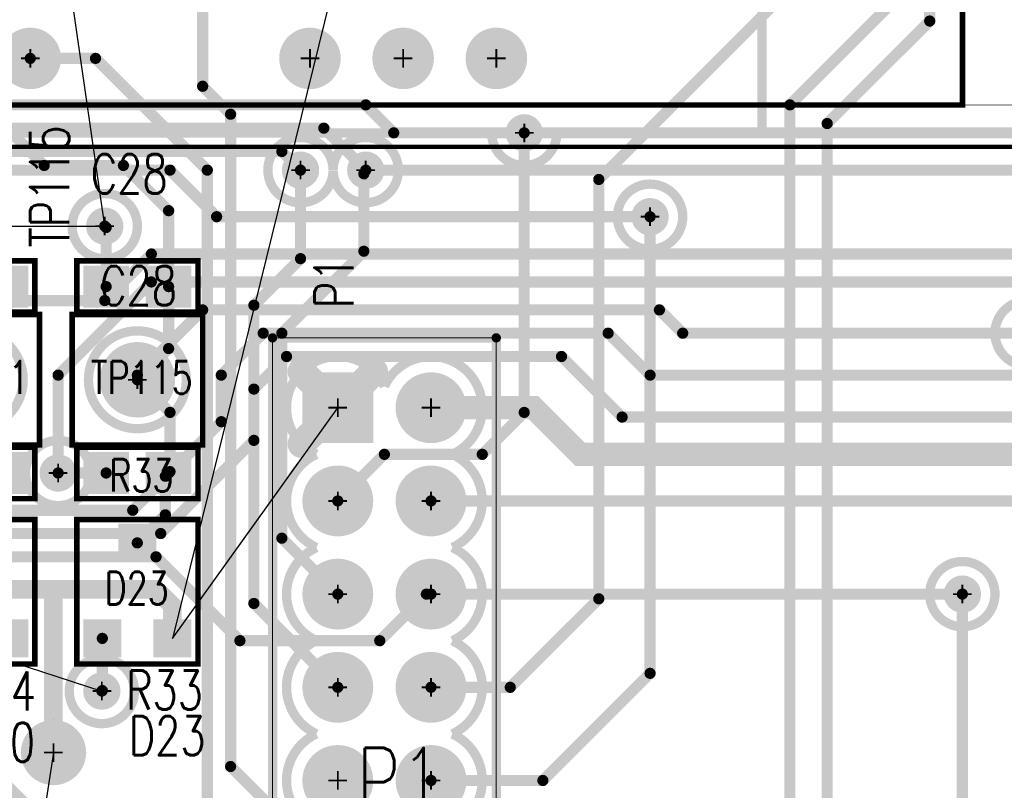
# Model space of a CAD drawing. Extents: x -7.2 to 18.3, y -5.6 to 10.9.
# Tile 44 of 112: x 4.714 to 5.77, y 1.114 to 1.941. Entities that reach past the tile are written whole.
import ezdxf
from ezdxf.enums import TextEntityAlignment as Align

# ---------------------------------------------------------------- set-up
doc = ezdxf.new("R2010")
doc.units = 0
for name, pattern in [('SIG_110', [2, 1, 1]), ('SIG_141', [2, 1, 1]), ('SIG_144', [2, 1, 1]), ('SIG_153', [2, 1, 1]), ('SIG_16', [2, 1, 1]), ('SIG_171', [2, 1, 1]), ('SIG_174', [2, 1, 1]), ('SIG_189', [2, 1, 1]), ('SIG_19', [2, 1, 1]), ('SIG_190', [2, 1, 1]), ('SIG_191', [2, 1, 1]), ('SIG_192', [2, 1, 1]), ('SIG_193', [2, 1, 1]), ('SIG_205', [2, 1, 1]), ('SIG_206', [2, 1, 1]), ('SIG_207', [2, 1, 1]), ('SIG_208', [2, 1, 1]), ('SIG_210', [2, 1, 1]), ('SIG_211', [2, 1, 1]), ('SIG_55', [2, 1, 1])]:
    doc.linetypes.add(name, pattern=pattern)
for name, color, linetype in [('2D_LINE_100', 2, 'CONTINUOUS'), ('DRIL_NPLTE_THRU_01', 16, 'CONTINUOUS'), ('DRIL_NPLTE_THRU_03', 146, 'CONTINUOUS'), ('DRIL_NPLTE_THRU_04', 176, 'CONTINUOUS'), ('DRIL_PLTE_THRU_01', 16, 'CONTINUOUS'), ('DRIL_PLTE_THRU_03', 146, 'CONTINUOUS'), ('DRIL_PLTE_THRU_04', 176, 'CONTINUOUS'), ('DRIL_SYMBOL', 254, 'CONTINUOUS'), ('LINK_00', 2, 'CONTINUOUS'), ('PADS_BOT', 5, 'CONTINUOUS'), ('PADS_INNER', 1, 'CONTINUOUS'), ('PADS_TOP', 1, 'CONTINUOUS'), ('PADS_XR_131', 3, 'CONTINUOUS'), ('PADS_XR_132', 6, 'CONTINUOUS'), ('PADS_XR_133', 254, 'CONTINUOUS'), ('PART_NAME_123', 255, 'CONTINUOUS'), ('PART_NAME_129', 2, 'CONTINUOUS'), ('PART_TOP_2DLINE_123', 255, 'CONTINUOUS'), ('PART_TOP_2DLINE_129', 2, 'CONTINUOUS'), ('POUR_OUTLINE_03', 130, 'CONTINUOUS'), ('POUR_PADTHERM_03', 130, 'CONTINUOUS'), ('POUR_VIATHERM_03', 130, 'CONTINUOUS'), ('POUR_VOID_03', 130, 'CONTINUOUS'), ('TRACE_01', 1, 'CONTINUOUS'), ('TRACE_04', 5, 'CONTINUOUS'), ('VIAPTS', 56, 'CONTINUOUS')]:
    doc.layers.add(name, color=color, linetype=linetype)
doc.styles.add('W0$001', font='simplex', dxfattribs={"width": 0.75})
doc.styles.add('W0$005', font='simplex', dxfattribs={"width": 0.75})
doc.styles.add('W0$006', font='simplex', dxfattribs={"width": 0.75})

# ---------------------------------------------------------------- blocks, each defined once
blk = doc.blocks.new('DRAWING_291')
at = {"layer": '2D_LINE_100', "const_width": 0.005}
blk.add_lwpolyline([(-0.13, 0.175), (2.96646, 0.175), (2.96646, -1.82), (-0.13, -1.82)], close=True, dxfattribs=at)
blk = doc.blocks.new('POUR_VOID_55')
at = {"layer": 'POUR_VOID_03', "const_width": 0.01}
blk.add_lwpolyline([(-15.21780021, -17.8572, 1), (-15.11279979, -17.8572, 1)], format="xyb", close=True, dxfattribs=at)
blk = doc.blocks.new('POUR_VOID_51')
at = {"layer": 'POUR_VOID_03', "const_width": 0.01}
blk.add_lwpolyline([(-15.06030021, -17.6923, 1), (-14.99029979, -17.6923, 1)], format="xyb", close=True, dxfattribs=at)
blk = doc.blocks.new('POUR_VOID_50')
at = {"layer": 'POUR_VOID_03', "const_width": 0.01}
blk.add_lwpolyline([(-15.04280021, -17.8572, 1), (-14.93779979, -17.8572, 1)], format="xyb", close=True, dxfattribs=at)
blk = doc.blocks.new('POUR_VOID_49')
at = {"layer": 'POUR_VOID_03', "const_width": 0.01}
blk.add_lwpolyline([(-15.11030021, -17.9572, 1), (-15.04029979, -17.9572, 1)], format="xyb", close=True, dxfattribs=at)
blk = doc.blocks.new('POUR_VOID_48')
at = {"layer": 'POUR_VOID_03', "const_width": 0.01}
blk.add_lwpolyline([(-15.06340021, -18.1912, 1), (-14.99339979, -18.1912, 1)], format="xyb", close=True, dxfattribs=at)
blk = doc.blocks.new('POUR_VOID_45')
at = {"layer": 'POUR_VOID_03', "const_width": 0.01}
blk.add_lwpolyline([(-14.7803, -17.6320787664, -577.3994370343), (-14.7803, -17.6323212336, -577.3994370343)], format="xyb", close=True, dxfattribs=at)
blk = doc.blocks.new('POUR_VOID_44')
at = {"layer": 'POUR_VOID_03', "const_width": 0.01}
blk.add_lwpolyline([(-14.7253, -17.8642866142, -1.438263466), (-14.6523866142, -17.9372, -0.6417365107), (-14.6523866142, -18.0372, -0.6417365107), (-14.6523866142, -18.1372, -0.6417365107), (-14.6523866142, -18.2372, -0.6417365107), (-14.6523866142, -18.3372, -0.6417365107), (-14.6523866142, -18.4372, -0.6417365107), (-14.6523866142, -18.5372, -0.6417365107), (-14.6523866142, -18.6372, -1.438263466), (-14.7253, -18.7101133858, -1.438263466), (-14.7982133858, -18.6372, -0.6417365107), (-14.7982133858, -18.5372, -0.6417365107), (-14.7982133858, -18.4372, -0.6417365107), (-14.7982133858, -18.3372, -0.6417365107), (-14.7982133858, -18.2372, -0.6417365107), (-14.7982133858, -18.1372, -0.6417365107), (-14.7982133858, -18.0372, -0.6417365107), (-14.7982133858, -17.9372, -1.438263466)], format="xyb", close=True, dxfattribs=at)
blk = doc.blocks.new('POUR_VOID_41')
at = {"layer": 'POUR_VOID_03', "const_width": 0.01}
blk.add_lwpolyline([(-14.47530021, -17.6822, 1), (-14.40529979, -17.6822, 1)], format="xyb", close=True, dxfattribs=at)
blk = doc.blocks.new('POUR_VOID_38')
at = {"layer": 'POUR_VOID_03', "const_width": 0.01}
blk.add_lwpolyline([(-14.07030021, -17.8072, 1), (-14.00029979, -17.8072, 1)], format="xyb", close=True, dxfattribs=at)
blk = doc.blocks.new('POUR_VOID_37')
at = {"layer": 'POUR_VOID_03', "const_width": 0.01}
blk.add_lwpolyline([(-14.14030021, -18.0872, 1), (-14.07029979, -18.0872, 1)], format="xyb", close=True, dxfattribs=at)
blk = doc.blocks.new('POUR_OUTLINE_1')
at = {"layer": 'POUR_OUTLINE_03', "const_width": 0.01}
blk.add_lwpolyline([(-13.6851696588, -17.31320021), (-14.064824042, -17.31320021, -2.3159087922), (-14.115775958, -17.31320021), (-14.3203, -17.31320021), (-14.3203, -17.5922), (-14.54029979, -17.5922, -1), (-14.61030021, -17.5922), (-15.94529979, -17.5922, -1), (-16.01530021, -17.5922), (-16.1093, -17.5922), (-16.1093, -17.6939924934, -8.3057664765), (-16.1093, -17.7106075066), (-16.1093, -18.3222), (-15.5653, -18.3222), (-15.5653, -19.47719979), (-14.9203010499, -19.47719979, -4.9998950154), (-14.8202989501, -19.47719979), (-12.0448975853, -19.47719979)], format="xyb", dxfattribs=at)
for name in ['POUR_VOID_45', 'POUR_VOID_41', 'POUR_VOID_51', 'POUR_VOID_38', 'POUR_VOID_55', 'POUR_VOID_50', 'POUR_VOID_44', 'POUR_VOID_49', 'POUR_VOID_37', 'POUR_VOID_48']:
    blk.add_blockref(name, (0, 0))
blk = doc.blocks.new('POUR_PADTHERM_181')
at = {"layer": 'POUR_PADTHERM_03', "const_width": 0.015}
for points in [[(-14.819494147, -17.8536124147), (-14.8053519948, -17.8677545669, 1), (-14.7947454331, -17.8571480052), (-14.8088875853, -17.843005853, 1), (-14.819494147, -17.8536124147)], [(-14.7417124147, -17.843005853), (-14.7558545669, -17.8571480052, 1), (-14.7452480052, -17.8677545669), (-14.731105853, -17.8536124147, 1), (-14.7417124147, -17.843005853)], [(-14.8088875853, -17.931394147), (-14.7947454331, -17.9172519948, 1), (-14.8053519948, -17.9066454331), (-14.819494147, -17.9207875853, 1), (-14.8088875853, -17.931394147)]]:
    blk.add_lwpolyline(points, format="xyb", dxfattribs=at)
blk = doc.blocks.new('POUR_VIATHERM_183')
at = {"layer": 'POUR_VIATHERM_03'}
for points in [[(-15.0803, -18.2222), (-15.0803, -18.2222)], [(-15.1153, -18.2572), (-15.1153, -18.2572)], [(-15.0453, -18.2572), (-15.0453, -18.2572)], [(-15.0803, -18.2922), (-15.0803, -18.2922)]]:
    blk.add_lwpolyline(points, dxfattribs=at)
blk = doc.blocks.new('POUR_HEADER_0')
for name in ['POUR_OUTLINE_1', 'POUR_PADTHERM_181', 'POUR_VIATHERM_183']:
    blk.add_blockref(name, (16.9203, 12.3322))
blk = doc.blocks.new('SMOOTH_0$006')
at = {"const_width": 0.003}
blk.add_lwpolyline([(-0.0015, 0, 1), (0.0015, 0, 1)], format="xyb", close=True, dxfattribs=at)
blk = doc.blocks.new('SMOOTH_0$001')
at = {"const_width": 0.0005}
blk.add_lwpolyline([(-0.00025, 0, 1), (0.00025, 0, 1)], format="xyb", close=True, dxfattribs=at)
blk = doc.blocks.new('PART_BODY_TOP_339')
at = {"layer": 'PART_TOP_2DLINE_123', "const_width": 0.006}
blk.add_lwpolyline([(-0.065, -0.0275590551), (0.065, -0.0275590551), (0.065, 0.0275590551), (-0.065, 0.0275590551)], close=True, dxfattribs=at)
at = {"layer": 'PART_TOP_2DLINE_129', "const_width": 0.001}
blk.add_lwpolyline([(-0.065, -0.03), (0.065, -0.03), (0.065, 0.0275590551), (-0.065, 0.0275590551)], close=True, dxfattribs=at)
at = {"layer": 'PART_TOP_2DLINE_123'}
for p in [(-0.065, 0.0275590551), (0.065, 0.0275590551), (-0.065, -0.0275590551), (0.065, -0.0275590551)]:
    blk.add_blockref('SMOOTH_0$006', p, dxfattribs=at)
at = {"layer": 'PART_TOP_2DLINE_129'}
for p in [(-0.065, 0.0275590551), (0.065, 0.0275590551), (-0.065, -0.03), (0.065, -0.03)]:
    blk.add_blockref('SMOOTH_0$001', p, dxfattribs=at)
blk = doc.blocks.new('DRIL_HOLE_0')
blk.add_lwpolyline([(0, 0, 1), (0, 0, 1)], format="xyb", close=True)
blk = doc.blocks.new('PAD_1')
blk.add_lwpolyline([(0, 0, 1), (0, 0, 1)], format="xyb", close=True)
blk = doc.blocks.new('PAD_46')
at = {"const_width": 0.045}
blk.add_lwpolyline([(-0.0245, 0), (0.0245, 0)], dxfattribs=at)
blk = doc.blocks.new('PAD_47')
at = {"const_width": 0.039}
blk.add_lwpolyline([(-0.0215, 0), (0.0215, 0)], dxfattribs=at)
blk = doc.blocks.new('STK_TOP_14')
at = {"layer": 'DRIL_PLTE_THRU_01'}
blk.add_blockref('DRIL_HOLE_0', (0, 0), dxfattribs=at)
at = {"layer": 'DRIL_PLTE_THRU_03'}
blk.add_blockref('DRIL_HOLE_0', (0, 0), dxfattribs=at)
at = {"layer": 'DRIL_PLTE_THRU_04'}
blk.add_blockref('DRIL_HOLE_0', (0, 0), dxfattribs=at)
at = {"layer": 'PADS_BOT'}
blk.add_blockref('PAD_1', (0, 0), dxfattribs=at)
at = {"layer": 'PADS_INNER'}
blk.add_blockref('PAD_1', (0, 0), dxfattribs=at)
at = {"layer": 'PADS_TOP'}
blk.add_blockref('PAD_47', (0, 0), dxfattribs=at)
at = {"layer": 'PADS_XR_131'}
blk.add_blockref('PAD_46', (0, 0), dxfattribs=at)
at = {"layer": 'PADS_XR_133'}
blk.add_blockref('PAD_47', (0, 0), dxfattribs=at)
blk = doc.blocks.new('SYM_TOP_12')
for name, p in [('STK_TOP_14', (-0.0335, 0)), ('PART_BODY_TOP_339', (0, 0)), ('STK_TOP_14', (0.0335, 0))]:
    blk.add_blockref(name, p)
blk = doc.blocks.new('PART_TOP_35')
blk.add_blockref('SYM_TOP_12', (0, 0))
at = {"layer": 'PART_NAME_123', "style": 'W0$006', "width": 0.75}
blk.add_text('C28', height=0.042, rotation=180, dxfattribs=at).set_placement((0.05, -0.0999999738))
at = {"layer": 'PART_NAME_129', "style": 'W0$001', "width": 0.75}
blk.add_text('C28', height=0.042, rotation=180, dxfattribs=at).set_placement((0.04, 0.02))
blk = doc.blocks.new('PART_BODY_TOP_362')
at = {"layer": 'PART_TOP_2DLINE_123', "const_width": 0.006}
blk.add_lwpolyline([(-0.5, 0.2), (3.295, 0.2), (3.295, -0.125), (-0.5, -0.125)], close=True, dxfattribs=at)
at = {"layer": 'PART_TOP_2DLINE_129', "const_width": 0.001}
blk.add_lwpolyline([(-1.095, 0.2), (3.935, 0.2), (3.935, -0.125), (-1.095, -0.125)], close=True, dxfattribs=at)
at = {"layer": 'PART_TOP_2DLINE_123'}
blk.add_blockref('SMOOTH_0$006', (-0.5, 0.2), dxfattribs=at)
blk = doc.blocks.new('DRIL_SYMBOL_0$03')
at = {"layer": 'DRIL_SYMBOL', "const_width": 0.002}
for points in [[(0, -0.01), (0, 0.01)], [(-0.01, 0), (0.01, 0)]]:
    blk.add_lwpolyline(points, dxfattribs=at)
blk = doc.blocks.new('DRIL_HOLE_0$03')
at = {"const_width": 0.015}
blk.add_lwpolyline([(-0.0075, 0, 1), (0.0075, 0, 1)], format="xyb", close=True, dxfattribs=at)
blk.add_blockref('DRIL_SYMBOL_0$03', (0, 0))
blk = doc.blocks.new('PAD_66')
at = {"const_width": 0.025}
blk.add_lwpolyline([(0, -0.0125, 1), (0, 0.0125, 1)], format="xyb", close=True, dxfattribs=at)
blk = doc.blocks.new('PAD_69')
at = {"const_width": 0.033}
blk.add_lwpolyline([(0, -0.0165, 1), (0, 0.0165, 1)], format="xyb", close=True, dxfattribs=at)
blk = doc.blocks.new('STK_TOP_42')
at = {"layer": 'DRIL_PLTE_THRU_01'}
blk.add_blockref('DRIL_HOLE_0$03', (0, 0), dxfattribs=at)
at = {"layer": 'DRIL_PLTE_THRU_03'}
blk.add_blockref('DRIL_HOLE_0$03', (0, 0), dxfattribs=at)
at = {"layer": 'DRIL_PLTE_THRU_04'}
blk.add_blockref('DRIL_HOLE_0$03', (0, 0), dxfattribs=at)
at = {"layer": 'PADS_BOT'}
blk.add_blockref('PAD_66', (0, 0), dxfattribs=at)
at = {"layer": 'PADS_INNER'}
blk.add_blockref('PAD_66', (0, 0), dxfattribs=at)
at = {"layer": 'PADS_TOP'}
blk.add_blockref('PAD_66', (0, 0), dxfattribs=at)
at = {"layer": 'PADS_XR_131'}
blk.add_blockref('PAD_69', (0, 0), dxfattribs=at)
at = {"layer": 'PADS_XR_132'}
blk.add_blockref('PAD_69', (0, 0), dxfattribs=at)
blk = doc.blocks.new('SYM_TOP_35')
for name, p in [('PART_BODY_TOP_362', (0, 0)), ('STK_TOP_42', (0, 0.15)), ('STK_TOP_42', (0.1, 0.15)), ('STK_TOP_42', (0.2, 0.15)), ('STK_TOP_42', (0.5, 0.15))]:
    blk.add_blockref(name, p)
blk = doc.blocks.new('PART_TOP_63')
blk.add_blockref('SYM_TOP_35', (0, 0))
blk = doc.blocks.new('PART_BODY_TOP_363')
at = {"layer": 'PART_TOP_2DLINE_123', "const_width": 0.006}
blk.add_lwpolyline([(-0.065, -0.0275590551), (0.065, -0.0275590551), (0.065, 0.0275590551), (-0.065, 0.0275590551)], close=True, dxfattribs=at)
at = {"layer": 'PART_TOP_2DLINE_129', "const_width": 0.001}
blk.add_lwpolyline([(-0.065, -0.03), (0.065, -0.03), (0.065, 0.0275590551), (-0.065, 0.0275590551)], close=True, dxfattribs=at)
at = {"layer": 'PART_TOP_2DLINE_123'}
for p in [(-0.065, 0.0275590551), (0.065, 0.0275590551), (-0.065, -0.0275590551), (0.065, -0.0275590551)]:
    blk.add_blockref('SMOOTH_0$006', p, dxfattribs=at)
at = {"layer": 'PART_TOP_2DLINE_129'}
for p in [(-0.065, 0.0275590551), (0.065, 0.0275590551), (-0.065, -0.03), (0.065, -0.03)]:
    blk.add_blockref('SMOOTH_0$001', p, dxfattribs=at)
blk = doc.blocks.new('SYM_TOP_36')
for name, p in [('STK_TOP_14', (-0.0335, 0)), ('PART_BODY_TOP_363', (0, 0)), ('STK_TOP_14', (0.0335, 0))]:
    blk.add_blockref(name, p)
blk = doc.blocks.new('PART_TOP_81')
blk.add_blockref('SYM_TOP_36', (0, 0))
at = {"layer": 'PART_NAME_123', "style": 'W0$006', "width": 0.75}
blk.add_text('R33', height=0.042, dxfattribs=at).set_placement((-0.0121, -0.254))
at = {"layer": 'PART_NAME_129', "style": 'W0$001', "width": 0.75}
blk.add_text('R33', height=0.035, dxfattribs=at).set_placement((-0.03, -0.02))
blk = doc.blocks.new('PART_TOP_82')
blk.add_blockref('SYM_TOP_36', (0, 0))
at = {"layer": 'PART_NAME_123', "style": 'W0$006', "width": 0.75}
blk.add_text('R34', height=0.042, dxfattribs=at).set_placement((-0.0161, -0.255))
at = {"layer": 'PART_NAME_129', "style": 'W0$001', "width": 0.75}
blk.add_text('R34', height=0.035, dxfattribs=at).set_placement((0.005, 0), align=Align.MIDDLE_CENTER)
blk = doc.blocks.new('PART_TOP_145')
blk.add_blockref('SYM_TOP_12', (0, 0))
at = {"layer": 'PART_NAME_123', "style": 'W0$006', "width": 0.75}
blk.add_text('C29', height=0.042, rotation=180, dxfattribs=at).set_placement((0.04, -0.105))
at = {"layer": 'PART_NAME_129', "style": 'W0$001', "width": 0.75}
blk.add_text('C29', height=0.035, rotation=180, dxfattribs=at).set_placement((0, -0.005), align=Align.MIDDLE_CENTER)
blk = doc.blocks.new('SMOOTH_0$01')
at = {"const_width": 0.005}
blk.add_lwpolyline([(-0.0025, 0, 1), (0.0025, 0, 1)], format="xyb", close=True, dxfattribs=at)
blk = doc.blocks.new('PART_BODY_TOP_376')
at = {"layer": 'PART_TOP_2DLINE_123', "const_width": 0.01}
blk.add_lwpolyline([(-0.475, -0.12), (-0.475, 0.12), (0.475, 0.12), (0.475, -0.12)], close=True, dxfattribs=at)
at = {"layer": 'PART_TOP_2DLINE_129', "const_width": 0.001}
blk.add_lwpolyline([(-0.475, -0.12), (-0.475, 0.12), (0.475, 0.12), (0.475, -0.12)], close=True, dxfattribs=at)
at = {"layer": 'PART_TOP_2DLINE_123'}
for p in [(-0.475, 0.12), (0.475, 0.12), (-0.475, -0.12), (0.475, -0.12)]:
    blk.add_blockref('SMOOTH_0$01', p, dxfattribs=at)
at = {"layer": 'PART_TOP_2DLINE_129'}
for p in [(-0.475, 0.12), (0.475, 0.12), (-0.475, -0.12), (0.475, -0.12)]:
    blk.add_blockref('SMOOTH_0$001', p, dxfattribs=at)
blk = doc.blocks.new('DRIL_SYMBOL_0$042')
at = {"layer": 'DRIL_SYMBOL', "const_width": 0.002}
for points in [[(0, -0.01), (0, 0.01)], [(-0.01, 0), (0.01, 0)]]:
    blk.add_lwpolyline(points, dxfattribs=at)
blk = doc.blocks.new('DRIL_HOLE_0$042')
at = {"const_width": 0.021}
blk.add_lwpolyline([(-0.0105, 0, 1), (0.0105, 0, 1)], format="xyb", close=True, dxfattribs=at)
blk.add_blockref('DRIL_SYMBOL_0$042', (0, 0))
blk = doc.blocks.new('PAD_5')
at = {"const_width": 0.035}
blk.add_lwpolyline([(0, -0.0175, 1), (0, 0.0175, 1)], format="xyb", close=True, dxfattribs=at)
blk = doc.blocks.new('PAD_8')
at = {"const_width": 0.07}
blk.add_lwpolyline([(-0.035, 0), (0.035, 0)], dxfattribs=at)
blk = doc.blocks.new('PAD_9')
at = {"const_width": 0.076}
blk.add_lwpolyline([(-0.038, 0), (0.038, 0)], dxfattribs=at)
blk = doc.blocks.new('STK_TOP_61')
at = {"layer": 'DRIL_PLTE_THRU_01'}
blk.add_blockref('DRIL_HOLE_0$042', (0, 0), dxfattribs=at)
at = {"layer": 'DRIL_PLTE_THRU_03'}
blk.add_blockref('DRIL_HOLE_0$042', (0, 0), dxfattribs=at)
at = {"layer": 'DRIL_PLTE_THRU_04'}
blk.add_blockref('DRIL_HOLE_0$042', (0, 0), dxfattribs=at)
at = {"layer": 'PADS_BOT'}
blk.add_blockref('PAD_8', (0, 0), dxfattribs=at)
at = {"layer": 'PADS_INNER'}
blk.add_blockref('PAD_5', (0, 0), dxfattribs=at)
at = {"layer": 'PADS_TOP'}
blk.add_blockref('PAD_8', (0, 0), dxfattribs=at)
at = {"layer": 'PADS_XR_131'}
blk.add_blockref('PAD_9', (0, 0), dxfattribs=at)
at = {"layer": 'PADS_XR_132'}
blk.add_blockref('PAD_9', (0, 0), dxfattribs=at)
blk = doc.blocks.new('PAD_10')
at = {"const_width": 0.038}
blk.add_lwpolyline([(0, -0.019, 1), (0, 0.019, 1)], format="xyb", close=True, dxfattribs=at)
blk = doc.blocks.new('STK_TOP_60')
at = {"layer": 'DRIL_PLTE_THRU_01'}
blk.add_blockref('DRIL_HOLE_0$042', (0, 0), dxfattribs=at)
at = {"layer": 'DRIL_PLTE_THRU_03'}
blk.add_blockref('DRIL_HOLE_0$042', (0, 0), dxfattribs=at)
at = {"layer": 'DRIL_PLTE_THRU_04'}
blk.add_blockref('DRIL_HOLE_0$042', (0, 0), dxfattribs=at)
at = {"layer": 'PADS_BOT'}
blk.add_blockref('PAD_5', (0, 0), dxfattribs=at)
at = {"layer": 'PADS_INNER'}
blk.add_blockref('PAD_5', (0, 0), dxfattribs=at)
at = {"layer": 'PADS_TOP'}
blk.add_blockref('PAD_5', (0, 0), dxfattribs=at)
at = {"layer": 'PADS_XR_131'}
blk.add_blockref('PAD_10', (0, 0), dxfattribs=at)
at = {"layer": 'PADS_XR_132'}
blk.add_blockref('PAD_10', (0, 0), dxfattribs=at)
blk = doc.blocks.new('SYM_TOP_49')
for name, p in [('PART_BODY_TOP_376', (0, 0)), ('STK_TOP_60', (-0.4, 0.05)), ('STK_TOP_60', (-0.3, 0.05)), ('STK_TOP_60', (-0.2, 0.05)), ('STK_TOP_60', (-0.1, 0.05)), ('STK_TOP_60', (0, 0.05)), ('STK_TOP_60', (0.1, 0.05)), ('STK_TOP_60', (0.2, 0.05)), ('STK_TOP_60', (0.3, 0.05)), ('STK_TOP_60', (0.4, 0.05)), ('STK_TOP_61', (-0.4, -0.05)), ('STK_TOP_60', (-0.3, -0.05)), ('STK_TOP_60', (-0.2, -0.05)), ('STK_TOP_60', (-0.1, -0.05)), ('STK_TOP_60', (0, -0.05)), ('STK_TOP_60', (0.1, -0.05)), ('STK_TOP_60', (0.2, -0.05)), ('STK_TOP_60', (0.3, -0.05)), ('STK_TOP_60', (0.4, -0.05))]:
    blk.add_blockref(name, p)
blk = doc.blocks.new('PART_TOP_211')
blk.add_blockref('SYM_TOP_49', (0, 0))
at = {"layer": 'PART_NAME_123', "style": 'W0$005', "width": 0.75}
blk.add_text('P1', height=0.042, rotation=180, dxfattribs=at).set_placement((-0.507, -0.033))
at = {"layer": 'PART_NAME_129', "style": 'W0$001', "width": 0.75}
blk.add_text('P1', height=0.07, rotation=90, dxfattribs=at).set_placement((0.035, -0.0299999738))
blk = doc.blocks.new('PART_BODY_TOP_358')
at = {"layer": 'PART_TOP_2DLINE_123', "const_width": 0.006}
blk.add_lwpolyline([(-0.07, -0.07), (-0.07, 0.07), (0.07, 0.07), (0.07, -0.07)], close=True, dxfattribs=at)
at = {"layer": 'PART_TOP_2DLINE_129', "const_width": 0.001}
blk.add_lwpolyline([(-0.07, -0.07), (-0.07, 0.07), (0.07, 0.07), (0.07, -0.07)], close=True, dxfattribs=at)
at = {"layer": 'PART_TOP_2DLINE_123'}
for p in [(-0.07, 0.07), (0.07, 0.07), (-0.07, -0.07), (0.07, -0.07)]:
    blk.add_blockref('SMOOTH_0$006', p, dxfattribs=at)
at = {"layer": 'PART_TOP_2DLINE_129'}
for p in [(-0.07, 0.07), (0.07, 0.07), (-0.07, -0.07), (0.07, -0.07)]:
    blk.add_blockref('SMOOTH_0$001', p, dxfattribs=at)
blk = doc.blocks.new('DRIL_SYMBOL_0$04')
at = {"layer": 'DRIL_SYMBOL', "const_width": 0.002}
for points in [[(0, -0.01), (0, 0.01)], [(-0.01, 0), (0.01, 0)]]:
    blk.add_lwpolyline(points, dxfattribs=at)
blk = doc.blocks.new('DRIL_HOLE_0$04')
at = {"const_width": 0.02}
blk.add_lwpolyline([(-0.01, 0, 1), (0.01, 0, 1)], format="xyb", close=True, dxfattribs=at)
blk.add_blockref('DRIL_SYMBOL_0$04', (0, 0))
blk = doc.blocks.new('PAD_55')
at = {"const_width": 0.0375}
blk.add_lwpolyline([(0, -0.01875, 1), (0, 0.01875, 1)], format="xyb", close=True, dxfattribs=at)
blk = doc.blocks.new('PAD_58')
at = {"const_width": 0.0405}
blk.add_lwpolyline([(0, -0.02025, 1), (0, 0.02025, 1)], format="xyb", close=True, dxfattribs=at)
blk = doc.blocks.new('STK_TOP_36')
at = {"layer": 'DRIL_PLTE_THRU_01'}
blk.add_blockref('DRIL_HOLE_0$04', (0, 0), dxfattribs=at)
at = {"layer": 'DRIL_PLTE_THRU_03'}
blk.add_blockref('DRIL_HOLE_0$04', (0, 0), dxfattribs=at)
at = {"layer": 'DRIL_PLTE_THRU_04'}
blk.add_blockref('DRIL_HOLE_0$04', (0, 0), dxfattribs=at)
at = {"layer": 'PADS_BOT'}
blk.add_blockref('PAD_55', (0, 0), dxfattribs=at)
at = {"layer": 'PADS_INNER'}
blk.add_blockref('PAD_55', (0, 0), dxfattribs=at)
at = {"layer": 'PADS_TOP'}
blk.add_blockref('PAD_55', (0, 0), dxfattribs=at)
at = {"layer": 'PADS_XR_131'}
blk.add_blockref('PAD_58', (0, 0), dxfattribs=at)
at = {"layer": 'PADS_XR_132'}
blk.add_blockref('PAD_58', (0, 0), dxfattribs=at)
blk = doc.blocks.new('SYM_TOP_31')
for name in ['PART_BODY_TOP_358', 'STK_TOP_36']:
    blk.add_blockref(name, (0, 0))
blk = doc.blocks.new('PART_TOP_372')
blk.add_blockref('SYM_TOP_31', (0, 0))
at = {"layer": 'PART_NAME_123', "style": 'W0$006', "width": 0.75}
blk.add_text('TP101', height=0.042, rotation=90, dxfattribs=at).set_placement((-0.0701, 0.141))
at = {"layer": 'PART_NAME_129', "style": 'W0$001', "width": 0.75}
blk.add_text('TP101', height=0.035, dxfattribs=at).set_placement((-0.05, -0.015))
blk = doc.blocks.new('PART_TOP_380')
blk.add_blockref('SYM_TOP_31', (0, 0))
at = {"layer": 'PART_NAME_123', "style": 'W0$006', "width": 0.75}
blk.add_text('TP115', height=0.042, rotation=90, dxfattribs=at).set_placement((-0.0731, 0.142))
at = {"layer": 'PART_NAME_129', "style": 'W0$001', "width": 0.75}
blk.add_text('TP115', height=0.035, dxfattribs=at).set_placement((-0.05, -0.015))
blk = doc.blocks.new('PART_BODY_TOP_429')
at = {"layer": 'PART_TOP_2DLINE_123', "const_width": 0.006}
blk.add_lwpolyline([(0.065, 0.075), (-0.065, 0.075), (-0.065, -0.08), (0.065, -0.08)], close=True, dxfattribs=at)
at = {"layer": 'PART_TOP_2DLINE_129', "const_width": 0.001}
blk.add_lwpolyline([(0.065, 0.075), (-0.065, 0.075), (-0.065, -0.08), (0.065, -0.08)], close=True, dxfattribs=at)
at = {"layer": 'PART_TOP_2DLINE_123'}
for p in [(-0.065, 0.075), (0.065, 0.075), (-0.065, -0.08), (0.065, -0.08)]:
    blk.add_blockref('SMOOTH_0$006', p, dxfattribs=at)
at = {"layer": 'PART_TOP_2DLINE_129'}
for p in [(-0.065, 0.075), (0.065, 0.075), (-0.065, -0.08), (0.065, -0.08)]:
    blk.add_blockref('SMOOTH_0$001', p, dxfattribs=at)
blk = doc.blocks.new('PAD_12')
at = {"const_width": 0.041}
blk.add_lwpolyline([(-0.0205, 0), (0.0205, 0)], dxfattribs=at)
blk = doc.blocks.new('PAD_11')
at = {"const_width": 0.035}
blk.add_lwpolyline([(-0.0175, 0), (0.0175, 0)], dxfattribs=at)
blk = doc.blocks.new('STK_TOP_9')
at = {"layer": 'DRIL_NPLTE_THRU_01'}
blk.add_blockref('DRIL_HOLE_0', (0, 0), dxfattribs=at)
at = {"layer": 'DRIL_NPLTE_THRU_03'}
blk.add_blockref('DRIL_HOLE_0', (0, 0), dxfattribs=at)
at = {"layer": 'DRIL_NPLTE_THRU_04'}
blk.add_blockref('DRIL_HOLE_0', (0, 0), dxfattribs=at)
at = {"layer": 'PADS_BOT'}
blk.add_blockref('PAD_1', (0, 0), dxfattribs=at)
at = {"layer": 'PADS_INNER'}
blk.add_blockref('PAD_1', (0, 0), dxfattribs=at)
at = {"layer": 'PADS_TOP'}
blk.add_blockref('PAD_11', (0, 0), dxfattribs=at)
at = {"layer": 'PADS_XR_131'}
blk.add_blockref('PAD_12', (0, 0), dxfattribs=at)
at = {"layer": 'PADS_XR_133'}
blk.add_blockref('PAD_11', (0, 0), dxfattribs=at)
blk = doc.blocks.new('SYM_TOP_102')
for name, p in [('PART_BODY_TOP_429', (0, 0)), ('STK_TOP_9', (-8.87664e-05, 0.0499771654)), ('STK_TOP_9', (-0.0376079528, -0.0525010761)), ('STK_TOP_9', (0.0375, -0.0525))]:
    blk.add_blockref(name, p)
blk = doc.blocks.new('PART_TOP_579')
blk.add_blockref('SYM_TOP_102', (0, 0))
at = {"layer": 'PART_NAME_123', "style": 'W0$006', "width": 0.75}
blk.add_text('D10', height=0.042, dxfattribs=at).set_placement((-0.0171, -0.185))
at = {"layer": 'PART_NAME_129', "style": 'W0$001', "width": 0.75}
blk.add_text('D10', height=0.035, dxfattribs=at).set_placement((-0.0291, -0.016))
blk = doc.blocks.new('PART_TOP_581')
blk.add_blockref('SYM_TOP_102', (0, 0))
at = {"layer": 'PART_NAME_123', "style": 'W0$006', "width": 0.75}
blk.add_text('D23', height=0.042, dxfattribs=at).set_placement((0.0319, -0.157), align=Align.MIDDLE_CENTER)
at = {"layer": 'PART_NAME_129', "style": 'W0$001', "width": 0.75}
blk.add_text('D23', height=0.035, dxfattribs=at).set_placement((-0.0351, -0.016))
blk = doc.blocks.new('SMOOTH_0$012')
at = {"const_width": 0.006}
blk.add_lwpolyline([(-0.003, 0, 1), (0.003, 0, 1)], format="xyb", close=True, dxfattribs=at)
blk = doc.blocks.new('SMOOTH_0$025')
at = {"const_width": 0.0125}
blk.add_lwpolyline([(-0.00625, 0, 1), (0.00625, 0, 1)], format="xyb", close=True, dxfattribs=at)
blk = doc.blocks.new('SMOOTH_0$02')
at = {"const_width": 0.01}
blk.add_lwpolyline([(-0.005, 0, 1), (0.005, 0, 1)], format="xyb", close=True, dxfattribs=at)
blk = doc.blocks.new('DRIL_SYMBOL_0$018')
at = {"layer": 'DRIL_SYMBOL', "const_width": 0.002}
for points in [[(0, -0.01), (0, 0.01)], [(-0.01, 0), (0.01, 0)]]:
    blk.add_lwpolyline(points, dxfattribs=at)
blk = doc.blocks.new('DRIL_HOLE_0$018')
at = {"const_width": 0.009}
blk.add_lwpolyline([(-0.0045, 0, 1), (0.0045, 0, 1)], format="xyb", close=True, dxfattribs=at)
blk.add_blockref('DRIL_SYMBOL_0$018', (0, 0))
blk = doc.blocks.new('PAD_138')
at = {"const_width": 0.02}
blk.add_lwpolyline([(0, -0.01, 1), (0, 0.01, 1)], format="xyb", close=True, dxfattribs=at)
blk = doc.blocks.new('STK_TOP_4')
at = {"layer": 'DRIL_PLTE_THRU_01'}
blk.add_blockref('DRIL_HOLE_0$018', (0, 0), dxfattribs=at)
at = {"layer": 'DRIL_PLTE_THRU_03'}
blk.add_blockref('DRIL_HOLE_0$018', (0, 0), dxfattribs=at)
at = {"layer": 'DRIL_PLTE_THRU_04'}
blk.add_blockref('DRIL_HOLE_0$018', (0, 0), dxfattribs=at)
at = {"layer": 'PADS_BOT'}
blk.add_blockref('PAD_138', (0, 0), dxfattribs=at)
at = {"layer": 'PADS_INNER'}
blk.add_blockref('PAD_138', (0, 0), dxfattribs=at)
at = {"layer": 'PADS_TOP'}
blk.add_blockref('PAD_138', (0, 0), dxfattribs=at)
blk = doc.blocks.new('SYM_TOP_2')
blk.add_blockref('STK_TOP_4', (0, 0))
blk = doc.blocks.new('PAD_189')
at = {"const_width": 0.0275}
blk.add_lwpolyline([(0, -0.01375, 1), (0, 0.01375, 1)], format="xyb", close=True, dxfattribs=at)
blk = doc.blocks.new('STK_TOP_3')
at = {"layer": 'DRIL_PLTE_THRU_01'}
blk.add_blockref('DRIL_HOLE_0$03', (0, 0), dxfattribs=at)
at = {"layer": 'DRIL_PLTE_THRU_03'}
blk.add_blockref('DRIL_HOLE_0$03', (0, 0), dxfattribs=at)
at = {"layer": 'DRIL_PLTE_THRU_04'}
blk.add_blockref('DRIL_HOLE_0$03', (0, 0), dxfattribs=at)
at = {"layer": 'PADS_BOT'}
blk.add_blockref('PAD_189', (0, 0), dxfattribs=at)
at = {"layer": 'PADS_INNER'}
blk.add_blockref('PAD_5', (0, 0), dxfattribs=at)
at = {"layer": 'PADS_TOP'}
blk.add_blockref('PAD_189', (0, 0), dxfattribs=at)
blk = doc.blocks.new('SYM_TOP_1')
blk.add_blockref('STK_TOP_3', (0, 0))

msp = doc.modelspace()

# ---------------------------------------------------------------- linework, layer by layer
at = {"layer": 'LINK_00', "linetype": 'SIG_153'}
for p, q in [((5.177, 2.491), (4.8776, 1.2775)), ((4.8776, 1.2775), (5.0551, 1.525)), ((4.7501, 1.155), (4.5801, 0.075))]:
    msp.add_line(p, q, dxfattribs=at)
at = {"layer": 'LINK_00', "linetype": 'SIG_16'}
for p, q in [((4.8051, 1.7199), (4.7201, 2.31)), ((4.6301, 1.7199), (4.8051, 1.7199)), ((4.6274920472, 1.2774989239), (4.802, 1.221))]:
    msp.add_line(p, q, dxfattribs=at)
at = {"layer": 'TRACE_01', "linetype": 'SIG_211', "const_width": 0.012}
msp.add_lwpolyline([(5.3777, 0.3624), (5.2877, 0.3624), (5.2251, 0.425), (5.2251, 0.575), (5.5801, 0.93), (5.5801, 1.83), (5.6901, 1.94), (5.6901, 2.455)], dxfattribs=at)
at = {"layer": 'TRACE_01', "linetype": 'SIG_193', "const_width": 0.012}
msp.add_lwpolyline([(5.1551, 1.225), (5.2401, 1.225), (5.3351, 1.32), (5.3351, 1.77), (5.5851, 2.02), (5.5851, 2.37)], dxfattribs=at)
at = {"layer": 'TRACE_01', "linetype": 'SIG_191', "const_width": 0.012}
msp.add_lwpolyline([(5.0551, 1.025), (4.9401, 1.14), (4.9401, 1.84), (4.9101, 1.87), (4.9101, 2.15), (4.9551, 2.195), (5.4751, 2.195), (5.5401, 2.26), (5.5401, 2.33)], dxfattribs=at)
at = {"layer": 'TRACE_01', "linetype": 'SIG_210', "const_width": 0.012}
msp.add_lwpolyline([(5.3777, 0.3124), (5.2552, 0.3124), (5.1851, 0.3825), (5.1851, 0.595), (5.5401, 0.95), (5.5401, 1.85), (5.6551, 1.965), (5.6551, 2.22)], dxfattribs=at)
at = {"layer": 'TRACE_01', "linetype": 'SIG_174', "const_width": 0.012}
for points in [[(4.8736, 1.655), (4.8736, 1.7365), (4.8251, 1.785), (4.7401, 1.785), (4.6252, 1.8999)], [(4.8401, 1.555), (4.8736, 1.5885), (4.8736, 1.655)], [(4.8736, 1.455), (4.8751, 1.4565), (4.8751, 1.52), (4.8401, 1.555)], [(4.8400112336, 1.3799771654), (4.8701, 1.4101), (4.8701, 1.4515), (4.8736, 1.455)]]:
    msp.add_lwpolyline(points, dxfattribs=at)
at = {"layer": 'TRACE_01', "linetype": 'SIG_189', "const_width": 0.012}
msp.add_lwpolyline([(5.0551, 0.825), (4.9151, 0.965), (4.9151, 1.78), (4.7952, 1.8999), (4.7252, 1.8999)], dxfattribs=at)
at = {"layer": 'TRACE_01', "linetype": 'SIG_207', "const_width": 0.012}
msp.add_lwpolyline([(5.0551, 1.425), (5.1051, 1.475), (5.2101, 1.475), (5.2551, 1.52), (5.2551, 1.82)], dxfattribs=at)
at = {"layer": 'TRACE_01', "linetype": 'SIG_192', "const_width": 0.012}
msp.add_lwpolyline([(5.0551, 1.225), (4.9651, 1.315), (4.9651, 1.635), (5.0151, 1.685), (5.0151, 1.78)], dxfattribs=at)
at = {"layer": 'TRACE_01', "linetype": 'SIG_205', "const_width": 0.012}
msp.add_lwpolyline([(5.0551, 1.325), (4.9951, 1.385), (4.9951, 1.605), (5.0830392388, 1.6929392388), (5.0830392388, 1.7760845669), (5.0851, 1.78)], dxfattribs=at)
at = {"layer": 'TRACE_01', "linetype": 'SIG_190', "const_width": 0.012}
msp.add_lwpolyline([(5.1551, 1.125), (5.2751, 1.125), (5.3901, 1.24), (5.3901, 1.73)], dxfattribs=at)
at = {"layer": 'TRACE_01', "linetype": 'SIG_16', "const_width": 0.012}
for points in [[(4.8066, 1.655), (4.8066, 1.7184), (4.8051, 1.7199)], [(4.802, 1.221), (4.8024920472, 1.2214920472), (4.8024920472, 1.2774989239)]]:
    msp.add_lwpolyline(points, dxfattribs=at)
at = {"layer": 'TRACE_01', "linetype": 'SIG_110', "const_width": 0.012}
msp.add_lwpolyline([(4.8066, 1.455), (4.7551, 1.455)], dxfattribs=at)
at = {"layer": 'TRACE_01', "linetype": 'SIG_153', "const_width": 0.02}
for points in [[(4.7501, 1.155), (4.7501, 1.33), (4.6276, 1.33)], [(4.8776, 1.2775), (4.8776, 1.3125), (4.8601, 1.33), (4.7026, 1.33)]]:
    msp.add_lwpolyline(points, dxfattribs=at)
at = {"layer": 'TRACE_01', "linetype": 'SIG_208', "const_width": 0.012}
msp.add_lwpolyline([(5.7267, 0.2149), (5.7267, 0.225), (5.7251, 0.2266), (5.7251, 1.325)], dxfattribs=at)
at = {"layer": 'TRACE_04', "linetype": 'SIG_205', "const_width": 0.012}
for points in [[(3.1752, 1.9749), (3.1752, 1.87), (3.2202, 1.825), (3.7801, 1.825), (3.8151, 1.86), (3.9401, 1.86), (3.9751, 1.825), (5.0401, 1.825), (5.0851, 1.78)], [(5.0851, 1.78), (5.8751, 1.78)]]:
    msp.add_lwpolyline(points, dxfattribs=at)
at = {"layer": 'TRACE_04', "linetype": 'SIG_207', "const_width": 0.012}
for points in [[(3.2252, 1.8999), (3.2751, 1.85), (3.7601, 1.85), (3.8051, 1.895), (3.9401, 1.895), (3.9851, 1.85), (5.0851, 1.85), (5.1151, 1.82), (5.2551, 1.82)], [(5.2551, 1.82), (5.8251, 1.82), (5.8451, 1.84), (5.9751, 1.84)]]:
    msp.add_lwpolyline(points, dxfattribs=at)
at = {"layer": 'TRACE_04', "linetype": 'SIG_192', "const_width": 0.012}
msp.add_lwpolyline([(3.4751, 1.75), (3.5551, 1.75), (3.5801, 1.775), (3.8701, 1.775), (3.8951, 1.8), (4.9951, 1.8), (5.0151, 1.78)], dxfattribs=at)
at = {"layer": 'TRACE_04', "linetype": 'SIG_190', "const_width": 0.012}
msp.add_lwpolyline([(3.3601, 1.745), (3.3952, 1.7099), (3.575, 1.7099), (3.6151, 1.75), (3.8901, 1.75), (3.9201, 1.78), (4.8751, 1.78), (4.9251, 1.73), (5.3901, 1.73)], dxfattribs=at)
at = {"layer": 'TRACE_04', "linetype": 'SIG_171', "const_width": 0.012}
msp.add_lwpolyline([(2.5752, 1.7499), (2.9051, 1.7499), (2.9801, 1.6749), (3.2351, 1.6749), (3.3073087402, 1.6049), (3.5101, 1.6049), (3.7749940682, 1.3400059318), (4.2551005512, 1.3399994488), (4.3951, 1.2), (4.62, 1.2), (4.7501, 1.0699), (4.8701, 1.0699)], dxfattribs=at)
at = {"layer": 'TRACE_04', "linetype": 'SIG_141', "const_width": 0.012}
msp.add_lwpolyline([(4.5801, 1.455), (4.5801, 1.575), (4.6451, 1.64), (4.8051, 1.64), (4.8551, 1.69), (5.9101, 1.69), (5.9701, 1.75), (6.0151, 1.75)], dxfattribs=at)
at = {"layer": 'TRACE_04', "linetype": 'SIG_208', "const_width": 0.012}
for points in [[(3.1802, 1.715), (3.2351, 1.715), (3.3202, 1.6299), (3.5201, 1.6299), (3.785, 1.365), (4.8601, 1.365), (4.9501, 1.275), (5.1001, 1.275), (5.1501, 1.325), (5.1551, 1.325)], [(5.1551, 1.325), (5.7251, 1.325)]]:
    msp.add_lwpolyline(points, dxfattribs=at)
at = {"layer": 'TRACE_04', "linetype": 'SIG_110', "const_width": 0.012}
msp.add_lwpolyline([(4.7551, 1.455), (4.7551, 1.56), (4.8551, 1.66), (6.8101, 1.66), (6.9801, 1.49), (7.2901, 1.49), (7.2901, 1.485)], dxfattribs=at)
at = {"layer": 'TRACE_04', "linetype": 'SIG_174', "const_width": 0.012}
msp.add_lwpolyline([(4.8401, 1.555), (4.8401, 1.56), (4.9101, 1.63), (5.4001, 1.63), (5.4251, 1.605), (5.7951, 1.605)], dxfattribs=at)
at = {"layer": 'TRACE_04', "linetype": 'SIG_55', "const_width": 0.012}
msp.add_lwpolyline([(3.6001, 1.5999), (3.81, 1.39), (4.8651, 1.39), (4.9651, 1.49), (4.9651, 1.545), (5.0001, 1.58), (5.2951, 1.58), (5.3601, 1.515), (6.1751, 1.515), (6.2501, 1.59), (6.7901, 1.59)], dxfattribs=at)
at = {"layer": 'TRACE_04', "linetype": 'SIG_144', "const_width": 0.012}
msp.add_lwpolyline([(4.2301, 1.455), (4.4601, 1.455), (4.5001, 1.415), (4.8351, 1.415), (4.9301, 1.51), (4.9301, 1.56), (4.9751, 1.605), (5.3451, 1.605), (5.3901, 1.56), (6.1051, 1.56)], dxfattribs=at)
at = {"layer": 'TRACE_04', "linetype": 'SIG_19', "const_width": 0.025}
msp.add_lwpolyline([(5.1551, 1.525), (5.2651, 1.525), (5.3151, 1.475), (6.0301, 1.475), (6.1201, 1.385), (6.5901, 1.385)], dxfattribs=at)
at = {"layer": 'TRACE_04', "linetype": 'SIG_206', "const_width": 0.012}
msp.add_lwpolyline([(5.1551, 1.425), (5.9201, 1.425)], dxfattribs=at)

# ---------------------------------------------------------------- block references
at = {"linetype": 'SIG_153'}
msp.add_blockref('POUR_HEADER_0', (2.9101, 7.08), dxfattribs=at)
for name, p, rotation in [('PART_TOP_63', (5.2252, 2.0499), 180), ('PART_TOP_145', (4.6651, 1.655), 180), ('PART_TOP_35', (4.8401, 1.655), 180), ('PART_TOP_211', (5.1051, 1.125), 270)]:
    msp.add_blockref(name, p, dxfattribs=dict(rotation=rotation))
for name, p in [('PART_TOP_372', (4.6651, 1.555)), ('PART_TOP_380', (4.8401, 1.555)), ('DRAWING_291', (4.7501, 1.63)), ('PART_TOP_82', (4.6651, 1.455)), ('PART_TOP_81', (4.8401, 1.455)), ('PART_TOP_579', (4.6651, 1.33)), ('PART_TOP_581', (4.8401, 1.33))]:
    msp.add_blockref(name, p)
at = {"layer": 'TRACE_01'}
for name, p in [('SMOOTH_0$012', (5.6901, 1.94)), ('SMOOTH_0$012', (4.7252, 1.8999)), ('SMOOTH_0$012', (4.7952, 1.8999)), ('SMOOTH_0$012', (4.9101, 1.87)), ('SMOOTH_0$012', (5.5401, 1.85)), ('SMOOTH_0$012', (4.9401, 1.84)), ('SMOOTH_0$012', (5.5801, 1.83)), ('SMOOTH_0$012', (5.2551, 1.82)), ('SMOOTH_0$012', (4.7401, 1.785)), ('SMOOTH_0$012', (4.8251, 1.785)), ('SMOOTH_0$012', (4.9151, 1.78)), ('SMOOTH_0$012', (5.0151, 1.78)), ('SMOOTH_0$012', (5.0851, 1.78)), ('SMOOTH_0$012', (5.0830392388, 1.7760845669)), ('SMOOTH_0$012', (5.3351, 1.77)), ('SMOOTH_0$012', (4.8736, 1.7365)), ('SMOOTH_0$012', (5.3901, 1.73)), ('SMOOTH_0$012', (4.8051, 1.7199)), ('SMOOTH_0$012', (4.8066, 1.7184)), ('SMOOTH_0$012', (5.0151, 1.685)), ('SMOOTH_0$012', (5.0830392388, 1.6929392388)), ('SMOOTH_0$012', (4.8066, 1.655)), ('SMOOTH_0$012', (4.8736, 1.655)), ('SMOOTH_0$012', (4.8736, 1.655)), ('SMOOTH_0$012', (4.9651, 1.635)), ('SMOOTH_0$012', (4.9951, 1.605)), ('SMOOTH_0$012', (4.8736, 1.5885)), ('SMOOTH_0$012', (4.8401, 1.555)), ('SMOOTH_0$012', (4.8401, 1.555)), ('SMOOTH_0$012', (4.8751, 1.52)), ('SMOOTH_0$012', (5.2551, 1.52)), ('SMOOTH_0$012', (5.1051, 1.475)), ('SMOOTH_0$012', (5.2101, 1.475)), ('SMOOTH_0$012', (4.7551, 1.455)), ('SMOOTH_0$012', (4.8066, 1.455)), ('SMOOTH_0$012', (4.8736, 1.455)), ('SMOOTH_0$012', (4.8736, 1.455)), ('SMOOTH_0$012', (4.8751, 1.4565)), ('SMOOTH_0$012', (4.8701, 1.4515)), ('SMOOTH_0$012', (5.0551, 1.425)), ('SMOOTH_0$012', (4.8701, 1.4101)), ('SMOOTH_0$012', (4.8400112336, 1.3799771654)), ('SMOOTH_0$012', (4.9951, 1.385)), ('SMOOTH_0$02', (4.7501, 1.33)), ('SMOOTH_0$02', (4.8601, 1.33)), ('SMOOTH_0$012', (5.0551, 1.325)), ('SMOOTH_0$012', (5.7251, 1.325)), ('SMOOTH_0$02', (4.8776, 1.3125)), ('SMOOTH_0$012', (4.9651, 1.315)), ('SMOOTH_0$012', (5.3351, 1.32)), ('SMOOTH_0$012', (4.8024920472, 1.2774989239)), ('SMOOTH_0$02', (4.8776, 1.2775)), ('SMOOTH_0$012', (5.3901, 1.24)), ('SMOOTH_0$012', (4.802, 1.221)), ('SMOOTH_0$012', (4.8024920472, 1.2214920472)), ('SMOOTH_0$012', (5.0551, 1.225)), ('SMOOTH_0$012', (5.1551, 1.225)), ('SMOOTH_0$012', (5.2401, 1.225)), ('SMOOTH_0$02', (4.7501, 1.155)), ('SMOOTH_0$012', (4.9401, 1.14)), ('SMOOTH_0$012', (5.1551, 1.125)), ('SMOOTH_0$012', (5.2751, 1.125))]:
    msp.add_blockref(name, p, dxfattribs=at)
at = {"layer": 'TRACE_04'}
for name, p in [('SMOOTH_0$012', (5.0851, 1.85)), ('SMOOTH_0$012', (5.0401, 1.825)), ('SMOOTH_0$012', (5.1151, 1.82)), ('SMOOTH_0$012', (5.2551, 1.82)), ('SMOOTH_0$012', (5.2551, 1.82)), ('SMOOTH_0$012', (4.9951, 1.8)), ('SMOOTH_0$012', (4.8751, 1.78)), ('SMOOTH_0$012', (5.0151, 1.78)), ('SMOOTH_0$012', (5.0851, 1.78)), ('SMOOTH_0$012', (5.0851, 1.78)), ('SMOOTH_0$012', (4.9251, 1.73)), ('SMOOTH_0$012', (5.3901, 1.73)), ('SMOOTH_0$012', (4.8551, 1.69)), ('SMOOTH_0$012', (4.8551, 1.66)), ('SMOOTH_0$012', (4.8051, 1.64)), ('SMOOTH_0$012', (4.9101, 1.63)), ('SMOOTH_0$012', (5.4001, 1.63)), ('SMOOTH_0$012', (4.9751, 1.605)), ('SMOOTH_0$012', (5.3451, 1.605)), ('SMOOTH_0$012', (5.4251, 1.605)), ('SMOOTH_0$012', (5.0001, 1.58)), ('SMOOTH_0$012', (5.2951, 1.58)), ('SMOOTH_0$012', (4.7551, 1.56)), ('SMOOTH_0$012', (4.8401, 1.56)), ('SMOOTH_0$012', (4.9301, 1.56)), ('SMOOTH_0$012', (5.3901, 1.56)), ('SMOOTH_0$012', (4.8401, 1.555)), ('SMOOTH_0$012', (4.9651, 1.545)), ('SMOOTH_0$025', (5.1551, 1.525)), ('SMOOTH_0$025', (5.2651, 1.525)), ('SMOOTH_0$012', (4.9301, 1.51)), ('SMOOTH_0$012', (5.3601, 1.515)), ('SMOOTH_0$012', (4.9651, 1.49)), ('SMOOTH_0$025', (5.3151, 1.475)), ('SMOOTH_0$012', (4.7551, 1.455)), ('SMOOTH_0$012', (5.1551, 1.425)), ('SMOOTH_0$012', (4.8351, 1.415)), ('SMOOTH_0$012', (4.8651, 1.39)), ('SMOOTH_0$012', (4.8601, 1.365)), ('SMOOTH_0$012', (5.1501, 1.325)), ('SMOOTH_0$012', (5.1551, 1.325)), ('SMOOTH_0$012', (5.1551, 1.325)), ('SMOOTH_0$012', (5.7251, 1.325)), ('SMOOTH_0$012', (4.9501, 1.275)), ('SMOOTH_0$012', (5.1001, 1.275))]:
    msp.add_blockref(name, p, dxfattribs=at)
at = {"layer": 'VIAPTS', "linetype": 'SIG_207'}
msp.add_blockref('SYM_TOP_2', (5.2551, 1.82), dxfattribs=at)
at = {"layer": 'VIAPTS', "linetype": 'SIG_192'}
msp.add_blockref('SYM_TOP_2', (5.0151, 1.78), dxfattribs=at)
at = {"layer": 'VIAPTS', "linetype": 'SIG_205'}
msp.add_blockref('SYM_TOP_2', (5.0851, 1.78), dxfattribs=at)
at = {"layer": 'VIAPTS', "linetype": 'SIG_190'}
msp.add_blockref('SYM_TOP_2', (5.3901, 1.73), dxfattribs=at)
at = {"layer": 'VIAPTS', "linetype": 'SIG_16'}
for p in [(4.8051, 1.7199), (4.802, 1.221)]:
    msp.add_blockref('SYM_TOP_2', p, dxfattribs=at)
at = {"layer": 'VIAPTS', "linetype": 'SIG_110'}
msp.add_blockref('SYM_TOP_2', (4.7551, 1.455), dxfattribs=at)
at = {"layer": 'VIAPTS', "linetype": 'SIG_208'}
msp.add_blockref('SYM_TOP_2', (5.7251, 1.325), dxfattribs=at)
at = {"layer": 'VIAPTS', "linetype": 'SIG_153'}
msp.add_blockref('SYM_TOP_1', (4.7501, 1.155), dxfattribs=at)

doc.saveas('drawing.dxf')
